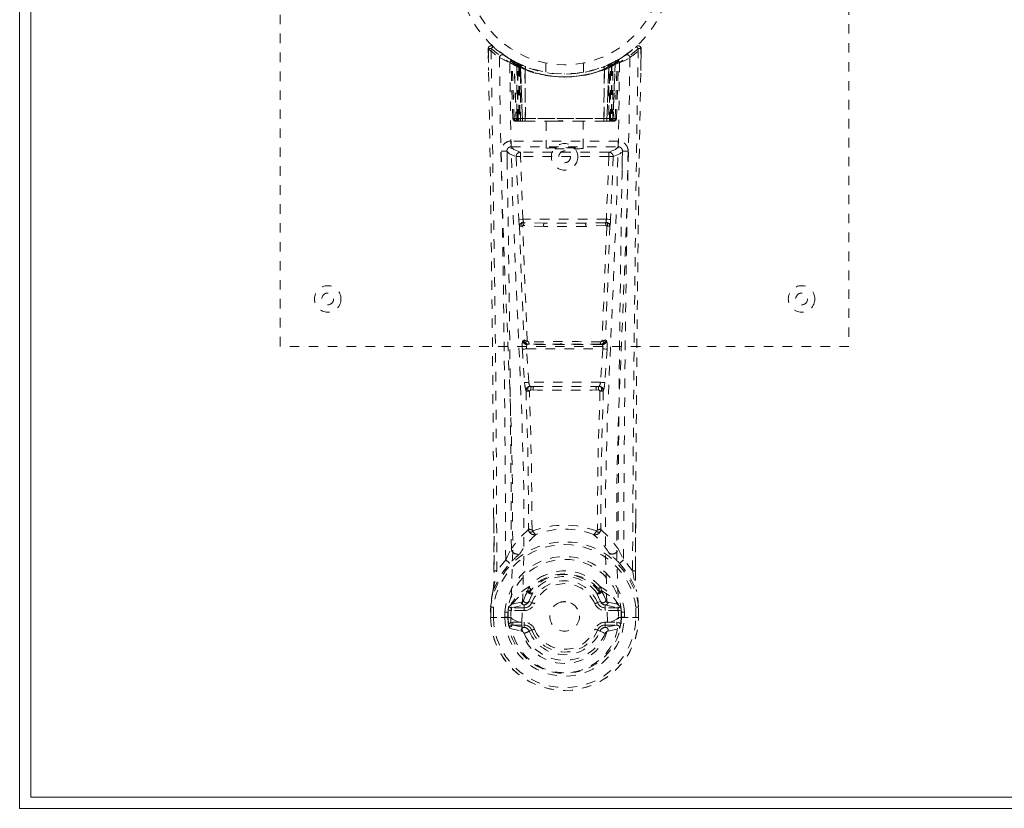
# Model space of a CAD drawing. Header units: inches. Extents: x 7 to 54.5, y 18.9 to 36.7.
# Tile 1 of 4: x 7 to 17.4, y 18.9 to 27.2. Entities that reach past the tile are written whole.
import ezdxf

# ---------------------------------------------------------------- set-up
doc = ezdxf.new("R2010")
doc.units = ezdxf.units.IN
doc.header["$MEASUREMENT"] = 0
doc.linetypes.add('SLD-Dashed', pattern=[0.075, 0.05, -0.025])
doc.linetypes.add('SLD-Solid', pattern=[0])

msp = doc.modelspace()

# ---------------------------------------------------------------- linework, layer by layer
at = {"color": 7, "linetype": 'SLD-Solid', "lineweight": 15}
for p, q in [((7.027, 18.907), (7.027, 36.657)), ((7.146, 36.539), (7.146, 19.025)), ((7.146, 19.025), (7.146, 36.539)), ((7.146, 19.025), (54.409, 19.025)), ((54.409, 19.025), (7.146, 19.025)), ((54.527, 18.907), (7.027, 18.907))]:
    msp.add_line(p, q, dxfattribs=at)
at = {"color": 7, "linetype": 'SLD-Dashed', "lineweight": 0}
for p, q in [((9.777, 23.782), (9.777, 31.782)), ((15.777, 31.782), (15.777, 23.782)), ((11.971, 26.923), (11.975, 26.693)), ((11.972, 26.853), (11.971, 26.923)), ((11.973, 26.923), (11.974, 26.854)), ((12.021, 26.946), (12.032, 26.936)), ((13.523, 26.936), (13.534, 26.946)), ((13.58, 26.693), (13.584, 26.923)), ((13.581, 26.866), (13.582, 26.923)), ((13.584, 26.923), (13.583, 26.866)), ((12.21, 26.808), (12.196, 26.816)), ((12.216, 26.804), (12.202, 26.811)), ((13.327, 26.798), (13.339, 26.805)), ((13.358, 26.816), (13.345, 26.808)), ((13.416, 26.853), (13.475, 26.896)), ((12.225, 26.783), (12.211, 26.791)), ((12.232, 26.186), (12.211, 26.791)), ((12.245, 26.186), (12.225, 26.783)), ((12.275, 26.773), (12.228, 26.798)), ((12.312, 26.737), (12.243, 26.773)), ((12.265, 26.157), (12.243, 26.773)), ((12.271, 26.743), (12.284, 26.769)), ((12.271, 26.743), (12.271, 26.186)), ((12.281, 26.738), (12.271, 26.743)), ((12.295, 26.763), (12.28, 26.771)), ((12.281, 26.738), (12.293, 26.764)), ((12.281, 26.186), (12.281, 26.738)), ((12.284, 26.769), (12.293, 26.764)), ((12.284, 26.736), (12.297, 26.762)), ((12.285, 26.186), (12.284, 26.736)), ((12.284, 26.736), (12.294, 26.732)), ((12.294, 26.732), (12.306, 26.758)), ((12.294, 26.732), (12.294, 26.186)), ((12.296, 26.763), (12.295, 26.763)), ((12.303, 26.728), (12.315, 26.754)), ((12.303, 26.728), (12.303, 26.157)), ((12.312, 26.724), (12.303, 26.728)), ((12.324, 26.75), (12.312, 26.724)), ((12.312, 26.737), (12.312, 26.737)), ((12.312, 26.737), (12.333, 26.157)), ((12.331, 26.157), (12.312, 26.737)), ((12.312, 26.157), (12.312, 26.724)), ((12.358, 26.708), (12.359, 26.707)), ((12.362, 26.157), (12.358, 26.708)), ((12.359, 26.707), (12.365, 26.157)), ((12.363, 26.734), (12.361, 26.734)), ((12.577, 26.771), (12.577, 26.675)), ((12.977, 26.675), (12.977, 26.771)), ((13.19, 26.157), (13.196, 26.707)), ((13.194, 26.734), (13.192, 26.734)), ((13.197, 26.708), (13.193, 26.157)), ((13.196, 26.707), (13.197, 26.708)), ((13.222, 26.157), (13.242, 26.737)), ((13.243, 26.737), (13.224, 26.157)), ((13.231, 26.75), (13.24, 26.754)), ((13.243, 26.724), (13.231, 26.75)), ((13.24, 26.754), (13.252, 26.728)), ((13.242, 26.737), (13.243, 26.737)), ((13.312, 26.773), (13.243, 26.737)), ((13.252, 26.728), (13.243, 26.724)), ((13.243, 26.724), (13.243, 26.157)), ((13.252, 26.157), (13.252, 26.728)), ((13.258, 26.762), (13.271, 26.736)), ((13.26, 26.763), (13.259, 26.763)), ((13.327, 26.798), (13.26, 26.763)), ((13.261, 26.732), (13.271, 26.736)), ((13.261, 26.186), (13.261, 26.732)), ((13.262, 26.764), (13.271, 26.769)), ((13.271, 26.736), (13.27, 26.186)), ((13.271, 26.769), (13.284, 26.743)), ((13.284, 26.743), (13.274, 26.738)), ((13.274, 26.738), (13.274, 26.186)), ((13.284, 26.186), (13.284, 26.743)), ((13.29, 26.157), (13.312, 26.773)), ((13.31, 26.186), (13.33, 26.783)), ((13.323, 26.186), (13.344, 26.791)), ((13.344, 26.791), (13.33, 26.783)), ((12.232, 26.186), (12.245, 26.186)), ((12.271, 26.186), (12.281, 26.186)), ((13.274, 26.186), (12.281, 26.186)), ((12.294, 26.186), (12.285, 26.186)), ((12.294, 26.186), (13.261, 26.186)), ((13.27, 26.186), (13.261, 26.186)), ((13.274, 26.186), (13.284, 26.186)), ((13.31, 26.186), (13.323, 26.186)), ((12.265, 26.157), (12.331, 26.157)), ((12.327, 26.157), (12.312, 26.157)), ((12.331, 26.157), (12.333, 26.157)), ((12.333, 26.157), (12.362, 26.157)), ((12.362, 26.157), (12.365, 26.157)), ((12.365, 26.157), (12.66, 26.157)), ((12.582, 26.157), (12.582, 25.872)), ((12.66, 26.157), (12.894, 26.157)), ((12.894, 26.157), (13.19, 26.157)), ((12.972, 25.872), (12.972, 26.157)), ((13.19, 26.157), (13.193, 26.157)), ((13.193, 26.157), (13.222, 26.157)), ((13.224, 26.157), (13.29, 26.157)), ((13.243, 26.157), (13.228, 26.157)), ((12.213, 25.949), (12.213, 25.888)), ((13.342, 25.949), (12.213, 25.949)), ((12.213, 25.888), (13.342, 25.888)), ((13.342, 25.888), (13.342, 25.949)), ((12.172, 25.834), (12.172, 25.649)), ((12.266, 25.784), (12.293, 25.122)), ((12.311, 25.831), (12.311, 25.786)), ((13.244, 25.831), (12.311, 25.831)), ((13.244, 25.786), (12.311, 25.786)), ((12.337, 25.124), (12.311, 25.786)), ((13.244, 25.786), (13.217, 25.124)), ((13.244, 25.831), (13.244, 25.786)), ((13.289, 25.784), (13.262, 25.122)), ((13.383, 25.649), (13.383, 25.834)), ((12.337, 25.124), (12.293, 25.122)), ((13.217, 25.124), (12.337, 25.124)), ((12.556, 25.047), (12.344, 25.057)), ((12.559, 25.081), (12.348, 25.087)), ((12.996, 25.081), (12.559, 25.081)), ((13.207, 25.087), (12.996, 25.081)), ((13.211, 25.058), (12.999, 25.047)), ((12.349, 23.847), (12.337, 23.843)), ((12.381, 23.801), (12.393, 23.805)), ((13.174, 23.801), (12.381, 23.801)), ((13.162, 23.805), (13.174, 23.801)), ((13.206, 23.847), (13.218, 23.843)), ((15.777, 23.782), (9.777, 23.782)), ((12.331, 23.753), (12.354, 23.4)), ((12.376, 23.756), (13.179, 23.756)), ((12.399, 23.403), (12.376, 23.756)), ((13.179, 23.756), (13.156, 23.403)), ((13.224, 23.753), (13.2, 23.4)), ((12.354, 23.4), (12.357, 23.372)), ((13.156, 23.403), (12.399, 23.403)), ((13.2, 23.4), (13.198, 23.372)), ((12.444, 23.321), (12.421, 23.322)), ((12.45, 23.358), (12.424, 23.358)), ((12.45, 23.358), (13.105, 23.358)), ((13.131, 23.358), (13.105, 23.358)), ((13.134, 23.322), (13.111, 23.321)), ((12.031, 21.41), (12.028, 21.978)), ((13.527, 21.965), (13.524, 21.41)), ((12.155, 21.53), (12.061, 21.412)), ((13.494, 21.412), (13.4, 21.53)), ((12.388, 21.205), (12.388, 21.199)), ((12.395, 21.232), (12.404, 21.247)), ((12.408, 21.198), (12.407, 21.191)), ((13.148, 21.191), (13.147, 21.198)), ((13.15, 21.247), (13.16, 21.232)), ((13.167, 21.205), (13.167, 21.199)), ((12.441, 21.181), (12.399, 21.091)), ((12.399, 21.091), (12.431, 21.078)), ((13.156, 21.091), (13.114, 21.181)), ((13.124, 21.078), (13.156, 21.091)), ((13.156, 21.091), (13.167, 21.072)), ((11.997, 21.033), (11.996, 21.029)), ((11.997, 20.921), (11.996, 21.029)), ((11.998, 21.029), (11.998, 20.92)), ((12.026, 21.029), (12.027, 20.921)), ((12.177, 20.977), (12.181, 20.991)), ((12.181, 20.991), (12.182, 20.925)), ((12.221, 21.062), (12.205, 21.049)), ((12.205, 21.049), (12.205, 21.049)), ((12.205, 21.049), (12.205, 21.049)), ((12.215, 21.023), (12.349, 21.053)), ((12.215, 21.023), (12.215, 20.993)), ((12.349, 21.023), (12.215, 21.023)), ((12.349, 20.993), (12.215, 20.993)), ((12.319, 21.082), (12.221, 21.062)), ((12.349, 21.053), (12.349, 21.023)), ((12.349, 20.993), (12.349, 21.023)), ((13.206, 21.053), (13.34, 21.023)), ((13.206, 21.023), (13.206, 21.053)), ((13.34, 21.023), (13.206, 21.023)), ((13.206, 20.993), (13.206, 21.023)), ((13.34, 20.993), (13.206, 20.993)), ((13.334, 21.062), (13.236, 21.082)), ((13.334, 21.062), (13.35, 21.049)), ((13.334, 21.062), (13.334, 21.062)), ((13.34, 20.993), (13.34, 21.023)), ((13.374, 20.991), (13.373, 20.925)), ((13.378, 20.977), (13.374, 20.991)), ((13.528, 20.921), (13.529, 21.029)), ((13.557, 20.92), (13.557, 21.029)), ((13.558, 21.029), (13.558, 21.033)), ((13.558, 20.921), (13.558, 21.029)), ((11.997, 20.921), (12, 20.92)), ((12.044, 20.921), (12, 20.92)), ((12.027, 20.921), (12.027, 20.921)), ((12.063, 20.921), (12.044, 20.921)), ((12.209, 20.921), (12.063, 20.921)), ((12.147, 20.924), (12.147, 20.977)), ((12.147, 20.924), (12.147, 20.924)), ((12.177, 20.976), (12.177, 20.925)), ((12.182, 20.925), (12.177, 20.925)), ((12.209, 20.921), (12.209, 20.921)), ((12.934, 20.932), (12.933, 20.918)), ((12.934, 20.939), (12.934, 20.932)), ((13.346, 20.921), (13.492, 20.921)), ((13.373, 20.925), (13.378, 20.925)), ((13.378, 20.925), (13.378, 20.976)), ((13.408, 20.978), (13.407, 20.925)), ((13.492, 20.921), (13.511, 20.921)), ((13.511, 20.921), (13.555, 20.92)), ((13.528, 20.921), (13.528, 20.921)), ((13.555, 20.92), (13.558, 20.921)), ((12.199, 20.805), (12.321, 20.777)), ((12.229, 20.871), (12.229, 20.841)), ((12.229, 20.871), (12.349, 20.871)), ((12.349, 20.817), (12.229, 20.841)), ((12.229, 20.841), (12.349, 20.841)), ((12.349, 20.871), (12.349, 20.841)), ((12.349, 20.817), (12.349, 20.841)), ((12.431, 20.787), (12.405, 20.776)), ((13.15, 20.776), (13.124, 20.787)), ((13.154, 20.783), (13.15, 20.776)), ((13.206, 20.871), (13.206, 20.841)), ((13.206, 20.871), (13.326, 20.871)), ((13.326, 20.841), (13.206, 20.817)), ((13.206, 20.817), (13.206, 20.841)), ((13.206, 20.841), (13.326, 20.841)), ((13.229, 20.869), (13.229, 20.868)), ((13.234, 20.777), (13.356, 20.805)), ((13.326, 20.841), (13.326, 20.871))]:
    msp.add_line(p, q, dxfattribs=at)
at = {"color": 7, "linetype": 'SLD-Dashed', "lineweight": 0, "flags": 128}
for points in [[(12.061, 21.412), (12.059, 22.183), (12.055, 22.951), (12.048, 23.718), (12.038, 24.483), (12.035, 24.677), (12.032, 24.874), (12.03, 25.043), (12.027, 25.23), (12.026, 25.308), (12.025, 25.389), (12.023, 25.473), (12.022, 25.547), (12.022, 25.567), (12.021, 25.601), (12.021, 25.649), (12.02, 25.71), (12.018, 25.798), (12.017, 25.903), (12.015, 26.027), (12.013, 26.168), (12.011, 26.293), (12.009, 26.391), (12.008, 26.485), (12.004, 26.721), (12.001, 26.924)], [(13.581, 26.923), (13.579, 26.931), (13.575, 26.939), (13.57, 26.945), (13.564, 26.95), (13.557, 26.953), (13.55, 26.953), (13.542, 26.951), (13.536, 26.947)], [(12.09, 26.83), (12.099, 26.075), (12.118, 25.321), (12.146, 24.572), (12.178, 23.827), (12.208, 23.088), (12.227, 22.356), (12.229, 21.633), (12.209, 20.921)], [(13.465, 26.83), (13.456, 26.075), (13.437, 25.321), (13.409, 24.572), (13.377, 23.827), (13.347, 23.088), (13.328, 22.356), (13.326, 21.633), (13.346, 20.921)], [(13.345, 26.808), (13.343, 26.807), (13.337, 26.803)], [(13.357, 26.815), (13.357, 26.815), (13.358, 26.816)], [(12.326, 20.869), (12.347, 21.581), (12.346, 22.304), (12.326, 23.035), (12.295, 23.774), (12.261, 24.518), (12.231, 25.267), (12.209, 26.02), (12.199, 26.774)], [(12.283, 26.767), (12.26, 26.78), (12.237, 26.793)], [(12.26, 26.78), (12.252, 26.784), (12.247, 26.783), (12.246, 26.777), (12.244, 26.771)], [(13.164, 26.725), (13.183, 26.73), (13.196, 26.736)], [(13.356, 26.774), (13.346, 26.02), (13.324, 25.267), (13.294, 24.518), (13.26, 23.774), (13.229, 23.035), (13.209, 22.304), (13.208, 21.581), (13.229, 20.869)], [(13.249, 26.758), (13.25, 26.756), (13.252, 26.75), (13.256, 26.742), (13.261, 26.732)], [(13.274, 26.738), (13.27, 26.748), (13.266, 26.757), (13.263, 26.762), (13.262, 26.764)], [(12.975, 26.675), (12.976, 26.675), (12.958, 26.672), (12.921, 26.666), (12.866, 26.661), (12.802, 26.658), (12.777, 26.657)], [(12.271, 26.186), (12.256, 26.186), (12.243, 26.186), (12.235, 26.186), (12.232, 26.186)], [(12.245, 26.186), (12.249, 26.186), (12.257, 26.186), (12.27, 26.186), (12.285, 26.186)], [(13.27, 26.186), (13.285, 26.186), (13.297, 26.186), (13.306, 26.186), (13.31, 26.186)], [(13.323, 26.186), (13.32, 26.186), (13.312, 26.186), (13.299, 26.186), (13.284, 26.186)], [(12.66, 26.157), (12.777, 26.166), (12.894, 26.157)], [(12.311, 25.831), (12.24, 25.859), (12.213, 25.888)], [(13.342, 25.888), (13.315, 25.859), (13.244, 25.831)], [(12.168, 25.842), (12.195, 25.813), (12.266, 25.784)], [(12.311, 25.786), (12.295, 25.785), (12.281, 25.785), (12.271, 25.785), (12.266, 25.784)], [(13.289, 25.784), (13.284, 25.785), (13.274, 25.785), (13.26, 25.785), (13.244, 25.786)], [(13.289, 25.784), (13.36, 25.813), (13.387, 25.842)], [(12.3, 25.054), (12.323, 24.449), (12.349, 23.847)], [(12.383, 23.841), (12.358, 24.444), (12.334, 25.05)], [(12.999, 25.047), (12.777, 25.047), (12.556, 25.047)], [(12.996, 25.081), (12.777, 25.081), (12.559, 25.081)], [(13.221, 25.05), (13.197, 24.444), (13.172, 23.841)], [(13.255, 25.054), (13.232, 24.449), (13.206, 23.847)], [(13.262, 25.122), (13.257, 25.122), (13.247, 25.122), (13.233, 25.123), (13.217, 25.124)], [(12.393, 23.805), (12.384, 23.806), (12.377, 23.809), (12.371, 23.814), (12.368, 23.819), (12.368, 23.825), (12.371, 23.832), (12.376, 23.837), (12.383, 23.841)], [(13.172, 23.841), (13.179, 23.837), (13.184, 23.832), (13.187, 23.825), (13.187, 23.819), (13.184, 23.814), (13.178, 23.809), (13.171, 23.806), (13.162, 23.805)], [(12.376, 23.756), (12.368, 23.755), (12.36, 23.755), (12.353, 23.754), (12.346, 23.754), (12.34, 23.753), (12.336, 23.753), (12.333, 23.753), (12.331, 23.753)], [(13.224, 23.753), (13.219, 23.753), (13.209, 23.754), (13.194, 23.755), (13.179, 23.756)], [(12.399, 23.403), (12.384, 23.402), (12.37, 23.401), (12.359, 23.4), (12.354, 23.4)], [(13.2, 23.4), (13.196, 23.4), (13.185, 23.401), (13.171, 23.402), (13.156, 23.403)], [(12.37, 23.315), (12.391, 22.582), (12.397, 21.858)], [(12.433, 21.847), (12.427, 22.573), (12.405, 23.308)], [(13.15, 23.308), (13.128, 22.574), (13.122, 21.847)], [(13.185, 23.315), (13.164, 22.582), (13.158, 21.858)], [(12.031, 21.978), (12.032, 21.753), (12.032, 21.411)], [(13.523, 21.411), (13.523, 21.784), (13.523, 21.965)], [(12.395, 21.85), (12.296, 21.755), (12.215, 21.648)], [(12.395, 21.85), (12.397, 21.84), (12.401, 21.831), (12.407, 21.825), (12.414, 21.821), (12.422, 21.82), (12.43, 21.823), (12.437, 21.828), (12.443, 21.836)], [(13.112, 21.836), (13.118, 21.828), (13.125, 21.823), (13.133, 21.82), (13.14, 21.821), (13.148, 21.825), (13.154, 21.831), (13.158, 21.84), (13.16, 21.85)], [(13.16, 21.85), (13.259, 21.755), (13.34, 21.648)], [(12.294, 21.585), (12.303, 21.594), (12.309, 21.6)], [(13.261, 21.585), (13.251, 21.594), (13.246, 21.6)], [(12.022, 21.207), (12.098, 21.365), (12.198, 21.493)], [(12.031, 21.41), (12.031, 21.41), (12.032, 21.411), (12.034, 21.411), (12.038, 21.412), (12.043, 21.412), (12.049, 21.412), (12.055, 21.412), (12.061, 21.412)], [(13.357, 21.493), (13.457, 21.365), (13.533, 21.207)], [(13.524, 21.41), (13.524, 21.41), (13.523, 21.411), (13.521, 21.411), (13.517, 21.412), (13.512, 21.412), (13.506, 21.412), (13.5, 21.412), (13.494, 21.412)], [(12.022, 21.207), (12.008, 21.131), (11.997, 21.033)], [(12.022, 21.207), (12.02, 21.202), (12.02, 21.197)], [(12.221, 21.062), (12.297, 21.144), (12.388, 21.205)], [(12.388, 21.199), (12.364, 21.155), (12.342, 21.102)], [(12.388, 21.205), (12.392, 21.228), (12.395, 21.232)], [(12.408, 21.198), (12.411, 21.211), (12.419, 21.223)], [(13.136, 21.223), (13.144, 21.211), (13.147, 21.198)], [(13.16, 21.232), (13.163, 21.228), (13.167, 21.205)], [(13.167, 21.205), (13.258, 21.144), (13.334, 21.062)], [(13.167, 21.199), (13.191, 21.155), (13.213, 21.102)], [(13.535, 21.197), (13.535, 21.202), (13.533, 21.207)], [(13.558, 21.033), (13.547, 21.131), (13.533, 21.207)], [(13.558, 21.029), (13.548, 21.124), (13.535, 21.197)], [(12.342, 21.102), (12.331, 21.087), (12.319, 21.082)], [(12.422, 21.171), (12.412, 21.171), (12.402, 21.176)], [(12.409, 21.187), (12.419, 21.182), (12.428, 21.179), (12.436, 21.178), (12.441, 21.181)], [(13.114, 21.181), (13.119, 21.178), (13.127, 21.179), (13.136, 21.182), (13.146, 21.187)], [(13.153, 21.176), (13.143, 21.171), (13.133, 21.171)], [(13.213, 21.102), (13.224, 21.087), (13.236, 21.082)], [(11.996, 21.029), (11.996, 21.029), (11.998, 21.029), (12, 21.029), (12.004, 21.029), (12.008, 21.029), (12.014, 21.029), (12.02, 21.029), (12.026, 21.029)], [(11.997, 21.033), (11.998, 21.033), (12, 21.033), (12.002, 21.032), (12.006, 21.032), (12.01, 21.031), (12.015, 21.031), (12.021, 21.03), (12.026, 21.029)], [(12.215, 20.993), (12.198, 20.996), (12.183, 21.003)], [(12.205, 21.049), (12.199, 21.043), (12.19, 21.036)], [(12.458, 21.066), (12.453, 21.068), (12.448, 21.071), (12.443, 21.073), (12.439, 21.074), (12.436, 21.076), (12.433, 21.077), (12.431, 21.078), (12.431, 21.078)], [(13.097, 21.066), (13.102, 21.068), (13.107, 21.071), (13.112, 21.073), (13.116, 21.074), (13.119, 21.076), (13.122, 21.077), (13.123, 21.078), (13.124, 21.078)], [(13.372, 21.003), (13.357, 20.996), (13.34, 20.993)], [(13.365, 21.036), (13.359, 21.041), (13.35, 21.049)], [(13.529, 21.029), (13.534, 21.03), (13.539, 21.031), (13.544, 21.031), (13.549, 21.032), (13.553, 21.032), (13.555, 21.033), (13.557, 21.033), (13.558, 21.033)], [(13.529, 21.029), (13.535, 21.029), (13.541, 21.029), (13.547, 21.029), (13.551, 21.029), (13.555, 21.029), (13.557, 21.029), (13.559, 21.029), (13.558, 21.029)], [(12.027, 20.921), (12.02, 20.921), (12.014, 20.921), (12.009, 20.921), (12.004, 20.921), (12, 20.921), (11.998, 20.921), (11.997, 20.921), (11.997, 20.921)], [(12.177, 20.925), (12.174, 20.925), (12.167, 20.925), (12.158, 20.925), (12.147, 20.924)], [(12.209, 20.921), (12.226, 20.903), (12.254, 20.888)], [(12.254, 20.888), (12.287, 20.876), (12.326, 20.869)], [(13.229, 20.868), (13.268, 20.876), (13.301, 20.888)], [(13.301, 20.888), (13.329, 20.903), (13.346, 20.921)], [(13.558, 20.921), (13.558, 20.921), (13.557, 20.921), (13.555, 20.921), (13.551, 20.921), (13.546, 20.921), (13.541, 20.921), (13.535, 20.921), (13.528, 20.921)], [(12.187, 20.854), (12.206, 20.867), (12.229, 20.871)], [(12.326, 20.869), (12.326, 20.869), (12.326, 20.869)], [(12.326, 20.869), (12.33, 20.787), (12.352, 20.706), (12.393, 20.631), (12.449, 20.564), (12.519, 20.509), (12.599, 20.469), (12.687, 20.444), (12.777, 20.435), (12.868, 20.444), (12.955, 20.469), (13.036, 20.509), (13.106, 20.564), (13.162, 20.63), (13.202, 20.706), (13.225, 20.786), (13.229, 20.868)], [(12.458, 20.798), (12.453, 20.796), (12.448, 20.794), (12.443, 20.792), (12.439, 20.79), (12.436, 20.789), (12.433, 20.788), (12.431, 20.787), (12.431, 20.787)], [(13.097, 20.798), (13.102, 20.796), (13.107, 20.794), (13.112, 20.792), (13.116, 20.79), (13.119, 20.789), (13.122, 20.788), (13.123, 20.787), (13.124, 20.787)], [(13.326, 20.871), (13.349, 20.867), (13.368, 20.854)], [(13.15, 20.776), (13.152, 20.775), (13.158, 20.773), (13.166, 20.769), (13.175, 20.765), (13.185, 20.761), (13.194, 20.757), (13.201, 20.754), (13.205, 20.753)]]:
    msp.add_lwpolyline(points, dxfattribs=at)
at = {"color": 7, "linetype": 'SLD-Dashed', "lineweight": 0}
for centre, radius in [((12.777, 27.782), 1.125), ((12.777, 27.782), 1.03), ((12.777, 25.782), 0.14), ((12.777, 25.782), 0.0625), ((10.277, 24.282), 0.14), ((15.277, 24.282), 0.14), ((10.277, 24.282), 0.0625), ((15.277, 24.282), 0.0625), ((12.777, 20.932), 0.156)]:
    msp.add_circle(centre, radius, dxfattribs=at)
for centre, radius, start, end in [((12.001, 26.924), 0.03, 47.8748, 180.8657), ((12.009, 25.746), 1.178, 90.3891, 91.849), ((12.785, 27.834), 1.221, 228.2154, 235.3115), ((14.09, 25.043), 2.811, 137.4, 138.0095), ((12.777, 27.783), 1.158, 227.8872, 312.1137), ((12.775, 27.779), 1.124, 227.9196, 235.3736), ((12.78, 27.779), 1.123, 304.6259, 312.0814), ((12.77, 27.834), 1.221, 304.6895, 311.7837), ((427.742, 19.683), 414.252, 178.99848, 179.76084), ((13.554, 26.924), 0.03, 359.1355, 132.1239), ((11.599, 25.166), 2.629, 41.9694, 42.6211), ((13.536, 25.241), 1.683, 88.3703, 89.3917), ((-322.727, 20.557), 334.758, 0.24308, 1.07766), ((12.12, 26.83), 0.03, 55.946, 179.946), ((12.761, 28.014), 1.361, 240.4676, 245.625), ((12.746, 27.727), 1.064, 234.3727, 244.9429), ((12.778, 27.783), 1.128, 235.3629, 240.5072), ((12.181, 26.79), 0.03, 1.9853, 58.9794), ((12.653, 27.574), 0.885, 238.9414, 239.7638), ((12.194, 26.794), 0.02, 342.7482, 49.6165), ((12.195, 26.782), 0.0299, 1.9071, 59.7474), ((12.778, 27.783), 1.128, 239.7638, 244.7525), ((13.36, 26.782), 0.0299, 120.2526, 178.0929), ((12.777, 27.782), 1.128, 299.4921, 304.6375), ((13.37, 26.792), 0.0264, 119.4133, 183.7856), ((13.374, 26.79), 0.03, 121.0206, 178.0147), ((12.794, 28.015), 1.363, 294.3799, 299.5303), ((13.435, 26.83), 0.03, 0.0541, 124.0536), ((349.3, 20.548), 335.776, 178.92193, 179.75832), ((12.24, 26.762), 0.0429, 114.1634, 163.0406), ((12.777, 27.814), 1.19, 240.9033, 299.0965), ((12.753, 27.399), 0.814, 228.2809, 233.7085), ((12.777, 27.782), 1.128, 240.5082, 299.4917), ((12.749, 27.389), 0.801, 229.1468, 234.5822), ((12.213, 26.772), 0.0299, 1.8072, 60.7916), ((12.776, 27.779), 1.124, 240.8192, 245.7698), ((12.753, 27.388), 0.799, 230.402, 235.7497), ((-13.465, 25.501), 25.74, 1.4618, 2.8405), ((12.777, 27.781), 1.155, 244.5269, 295.4731), ((12.777, 27.781), 1.155, 245.259, 294.741), ((12.282, 26.737), 0.0297, 1.4785, 64.5358), ((12.283, 26.736), 0.0297, 1.4777, 64.592), ((12.714, 27.643), 0.974, 244.5416, 247.478), ((12.729, 27.328), 0.723, 234.8079, 239.0693), ((12.777, 27.781), 1.155, 246.2582, 293.7418), ((12.328, 26.725), 0.0346, 329.0267, 15.0632), ((12.329, 26.725), 0.0347, 329.1011, 15.134), ((12.777, 27.746), 1.12, 248.0448, 291.9527), ((13.226, 26.725), 0.0344, 164.7114, 211.0483), ((13.227, 26.725), 0.0346, 164.9329, 210.9772), ((12.826, 27.328), 0.723, 300.9303, 305.1927), ((12.78, 27.777), 1.122, 294.226, 299.1851), ((13.272, 26.736), 0.0297, 115.4128, 178.5175), ((13.273, 26.737), 0.0297, 115.4668, 178.5188), ((12.804, 27.386), 0.797, 304.2418, 309.6064), ((12.807, 27.388), 0.8, 305.413, 310.859), ((12.803, 27.398), 0.813, 306.2886, 311.722), ((39.028, 25.5), 25.748, 177.1597, 178.538), ((13.342, 26.772), 0.0299, 119.2091, 178.1924), ((13.34, 26.774), 0.0273, 117.6372, 182.2899), ((13.315, 26.762), 0.0429, 16.9787, 65.8141), ((12.262, 26.187), 0.03, 181.9931, 269.996), ((12.293, 26.231), 0.0753, 216.3017, 253.1028), ((12.275, 26.187), 0.03, 181.9664, 269.9733), ((12.845, 26.18), 0.574, 179.3826, 182.0776), ((12.696, 26.179), 0.416, 179.0209, 183.0129), ((12.873, 26.18), 0.588, 179.3924, 182.0225), ((12.724, 26.179), 0.43, 179.0561, 182.9126), ((12.832, 26.179), 0.429, 357.0813, 0.9499), ((12.684, 26.18), 0.587, 357.9724, 0.6079), ((12.859, 26.179), 0.416, 356.9871, 0.9791), ((13.28, 26.187), 0.03, 270.028, 358.0345), ((13.261, 26.231), 0.0753, 286.8967, 323.6974), ((12.71, 26.18), 0.574, 357.9226, 0.6173), ((13.293, 26.187), 0.03, 270.0063, 358.0024), ((12.29, 26.336), 0.177, 260.4274, 268.5147), ((13.266, 26.344), 0.185, 271.3809, 279.0505), ((12.213, 25.844), 0.105, 89.9853, 180.8817), ((12.213, 25.843), 0.045, 90.0024, 180.9434), ((13.342, 25.844), 0.105, 359.1179, 90.0145), ((13.342, 25.843), 0.045, 359.0554, 89.9974), ((12.136, 24.987), 0.856, 87.8892, 91.9055), ((-276.861, 20.503), 289.018, 0.20373, 1.05856), ((-278.382, 20.505), 290.599, 0.22542, 1.05232), ((12.311, 25.786), 0.0451, 90.4449, 181.6947), ((13.244, 25.786), 0.0451, 358.2753, 89.5557), ((303.937, 20.505), 290.599, 178.94768, 179.77458), ((13.419, 24.987), 0.856, 88.0939, 92.1116), ((315.901, 20.354), 302.504, 178.96049, 179.77722), ((12.808, 25.141), 0.515, 182.188, 189.7913), ((12.344, 25.045), 0.0452, 90.1277, 168.5569), ((12.326, 25.146), 0.0956, 254.3739, 274.7239), ((12.346, 25.068), 0.0216, 94.0679, 235.9998), ((12.344, 25.046), 0.0114, 88.5003, 157.4599), ((12.471, 25.132), 0.134, 183.7299, 198.5365), ((12.349, 25.091), 0.00464, 195.4471, 262.7657), ((12.455, 25.058), 0.111, 165.3813, 180.5194), ((12.637, 25.056), 0.0822, 162.2479, 185.9989), ((12.918, 25.056), 0.0822, 353.9997, 17.7575), ((13.206, 25.091), 0.00458, 276.8294, 344.783), ((13.1, 25.058), 0.111, 359.5407, 14.697), ((13.084, 25.132), 0.134, 341.4645, 356.2691), ((13.209, 25.068), 0.0216, 304.003, 85.9324), ((13.211, 25.045), 0.0452, 11.4464, 89.8705), ((13.211, 25.046), 0.0114, 22.2114, 91.2671), ((13.229, 25.146), 0.0956, 265.2778, 285.6244), ((12.747, 25.141), 0.515, 350.2093, 357.8099), ((12.519, 23.786), 0.191, 162.6875, 189.9472), ((12.382, 23.846), 0.0451, 183.9447, 269.3376), ((12.394, 23.85), 0.0451, 184.0945, 269.3029), ((12.376, 23.908), 0.0668, 245.6216, 276.116), ((12.425, 23.772), 0.052, 146.8541, 198.5293), ((12.4, 23.847), 0.0174, 200.0918, 265.4706), ((12.403, 23.743), 0.0626, 88.5401, 99.0714), ((12.777, -11.886), 35.718, 89.3919, 90.6083), ((12.433, 23.826), 0.0353, 173.7859, 215.2097), ((12.777, -8.902), 32.709, 89.3469, 90.6533), ((13.121, 23.826), 0.0353, 324.8074, 6.2074), ((13.152, 23.742), 0.0636, 80.9797, 91.4849), ((13.155, 23.848), 0.0183, 275.7854, 338.1236), ((13.161, 23.85), 0.0451, 270.6961, 355.9049), ((13.179, 23.908), 0.0667, 263.8708, 294.4067), ((13.173, 23.846), 0.0451, 270.6639, 356.0553), ((13.13, 23.772), 0.0518, 341.3931, 33.2235), ((13.036, 23.786), 0.191, 350.0554, 17.3084), ((12.481, 23.408), 0.0824, 183.6528, 215.4428), ((13.075, 23.408), 0.0808, 324.221, 356.6864), ((12.561, 23.387), 0.204, 184.0611, 200.6693), ((12.416, 23.314), 0.0464, 92.4757, 179.2393), ((12.398, 23.369), 0.0615, 242.1281, 275.9609), ((12.414, 23.333), 0.0271, 90.6834, 249.4104), ((12.423, 23.303), 0.0186, 94.5974, 165.3471), ((12.423, 23.377), 0.0184, 242.0311, 273.5389), ((12.5, 23.335), 0.0795, 162.8021, 189.4339), ((12.506, 23.331), 0.0624, 154.2137, 188.7217), ((12.777, 55.674), 32.354, 269.41, 270.59), ((12.777, 56.724), 33.367, 269.4373, 270.5627), ((13.049, 23.331), 0.0623, 351.2583, 25.8063), ((13.132, 23.376), 0.0176, 265.69, 298.7604), ((13.055, 23.335), 0.0794, 350.5731, 17.2035), ((13.132, 23.303), 0.0186, 14.5391, 85.3412), ((13.139, 23.314), 0.0464, 0.7607, 87.5228), ((13.141, 23.333), 0.0271, 290.5913, 89.3149), ((13.157, 23.369), 0.0615, 264.0371, 297.8741), ((12.994, 23.387), 0.204, 339.3396, 355.9342), ((12.385, 21.857), 0.0126, 326.4651, 4.1638), ((12.456, 21.855), 0.0607, 184.6232, 287.3258), ((12.43, 21.901), 0.0541, 233.0531, 273.2347), ((12.447, 21.849), 0.014, 187.7903, 254.3655), ((12.777, 20.923), 0.972, 69.8638, 110.1345), ((12.502, 21.851), 0.0612, 194.8623, 242.4297), ((12.777, 21.004), 0.849, 69.047, 110.953), ((13.099, 21.855), 0.0607, 252.6733, 355.3782), ((13.053, 21.851), 0.0612, 297.5725, 345.1373), ((13.108, 21.849), 0.014, 285.6193, 352.2198), ((13.125, 21.901), 0.0541, 266.7656, 306.945), ((13.17, 21.857), 0.0126, 175.8421, 213.5121), ((12.777, 20.932), 0.787, 7.3679, 172.6321), ((13.049, 21.148), 0.867, 131.5106, 148.5605), ((12.506, 21.147), 0.868, 31.4423, 48.4866), ((12.777, 20.932), 0.758, 7.3679, 172.6321), ((9.69, 22.842), 2.792, 331.9757, 334.6848), ((12.275, 21.651), 0.0607, 182.3515, 303.2466), ((13.28, 21.651), 0.0607, 236.7588, 357.6465), ((15.871, 22.845), 2.799, 205.3185, 208.021), ((12.777, 20.932), 0.632, 4.1187, 175.8813), ((12.407, 21.777), 0.352, 224.3742, 233.6428), ((12.777, 20.932), 0.602, 4.2517, 175.7483), ((13.77, 19.946), 2.206, 131.9968, 135.4488), ((11.785, 19.946), 2.205, 44.5507, 48.0035), ((13.148, 21.777), 0.352, 306.3604, 315.6242), ((10.596, 21.376), 1.436, 352.8154, 1.344), ((6.426, 22.376), 5.716, 348.2057, 350.2999), ((12.777, 20.909), 0.504, 65.71, 114.2905), ((19.137, 22.377), 5.724, 189.7012, 191.7925), ((14.941, 21.375), 1.417, 178.6012, 187.242), ((12.725, 20.981), 0.417, 111.8102, 140.2753), ((12.777, 20.92), 0.455, 35.9728, 144.0272), ((12.777, 20.89), 0.49, 42.8678, 137.1322), ((12.777, 20.932), 0.376, 22.774, 157.226), ((12.777, 20.941), 0.413, 35.4711, 144.5333), ((12.83, 20.981), 0.416, 39.7143, 68.201), ((13.262, 20.936), 1.269, 168.1218, 175.7635), ((12.667, 20.785), 0.532, 119.5718, 150.2114), ((12.407, 21.226), 0.0285, 228.7169, 271.1645), ((12.407, 21.22), 0.0285, 228.6752, 271.1497), ((12.418, 21.201), 0.0298, 184.5042, 237.248), ((12.433, 21.248), 0.029, 181.3432, 239.0718), ((12.777, 20.932), 0.346, 22.774, 157.226), ((13.121, 21.248), 0.029, 300.9253, 358.6603), ((13.148, 21.226), 0.0285, 268.8337, 311.2849), ((13.148, 21.22), 0.0285, 268.8545, 311.3243), ((12.886, 20.783), 0.535, 29.85, 60.3543), ((13.137, 21.201), 0.0301, 303.0017, 355.3702), ((12.373, 21.107), 0.0308, 189.2242, 329.7564), ((12.343, 21.113), 0.06, 275.0528, 338.6895), ((11.915, 21.516), 0.594, 325.0565, 326.3878), ((12.412, 21.191), 0.00483, 175.6146, 234.3068), ((12.422, 21.194), 0.0228, 269.5655, 325.8566), ((12.777, 20.932), 0.156, 84.8878, 105.7451), ((13.133, 21.194), 0.0228, 214.1419, 270.4743), ((13.143, 21.191), 0.00483, 305.7119, 4.338), ((13.711, 21.564), 0.68, 213.6954, 214.8589), ((13.182, 21.107), 0.0308, 210.2875, 350.7392), ((12.777, 20.932), 0.599, 173.2568, 174.3599), ((12.305, 20.994), 0.123, 159.7483, 175.7832), ((12.215, 21.054), 0.0305, 215.632, 270.5472), ((12.349, 21.083), 0.03, 181.6344, 269.1163), ((12.349, 21.112), 0.089, 270, 337.226), ((12.349, 21.112), 0.119, 270.0006, 337.2254), ((13.206, 21.112), 0.119, 202.7734, 270), ((13.206, 21.112), 0.089, 202.774, 270), ((13.207, 21.103), 0.0503, 218.0155, 269.2379), ((13.206, 21.083), 0.0299, 270.8811, 358.3683), ((13.34, 21.054), 0.0305, 269.4528, 324.368), ((13.286, 21.001), 0.0865, 0.8446, 23.6239), ((12.777, 20.932), 0.599, 5.6401, 6.7432), ((12.777, 20.932), 0.781, 180.8691, 0), ((12.777, 20.932), 0.781, 180.8627, 359.1373), ((12.777, 20.932), 0.751, 180.8899, 359.1372), ((12.177, 21.578), 0.601, 267.132, 269.9826), ((12.777, 20.932), 0.63, 180.7178, 359.2822), ((12.777, 20.932), 0.6, 180.7178, 359.2822), ((12.777, 20.932), 0.596, 180.7437, 187.5062), ((12.777, 20.906), 0.568, 178.4775, 1.5214), ((12.777, 20.932), 0.596, 352.4937, 359.2563), ((13.378, 21.578), 0.601, 270.0173, 272.868), ((13.376, 19.626), 1.299, 88.6256, 89.9387), ((12.419, 20.885), 0.234, 187.5703, 200.0313), ((12.228, 20.811), 0.0298, 88.609, 192.2815), ((12.349, 20.787), 0.0301, 91.2, 198.167), ((12.312, 20.737), 0.0412, 22.492, 77.8715), ((12.349, 20.752), 0.119, 22.7746, 89.9994), ((12.349, 20.752), 0.089, 22.774, 90), ((12.343, 20.75), 0.0676, 22.9303, 84.9728), ((12.777, 20.932), 0.376, 202.774, 337.226), ((12.777, 20.932), 0.346, 202.774, 337.226), ((13.206, 20.752), 0.119, 90, 157.2266), ((13.206, 20.752), 0.089, 90, 157.226), ((13.212, 20.75), 0.0676, 95.0416, 150.0542), ((13.243, 20.737), 0.0412, 102.1249, 157.5117), ((13.206, 20.787), 0.0301, 341.8322, 88.8008), ((13.327, 20.811), 0.0298, 347.7217, 91.3878), ((13.136, 20.885), 0.234, 339.9687, 352.4321), ((14.035, 16.816), 4.282, 112.3758, 113.1714), ((12.777, 20.932), 0.463, 202.774, 337.226), ((12.777, 20.932), 0.404, 202.774, 337.226)]:
    msp.add_arc(centre, radius, start, end, dxfattribs=at)
msp.add_ellipse((12.777, 25.872), major_axis=(0.195, 0), ratio=0.034921, dxfattribs=at)

doc.saveas('drawing.dxf')
